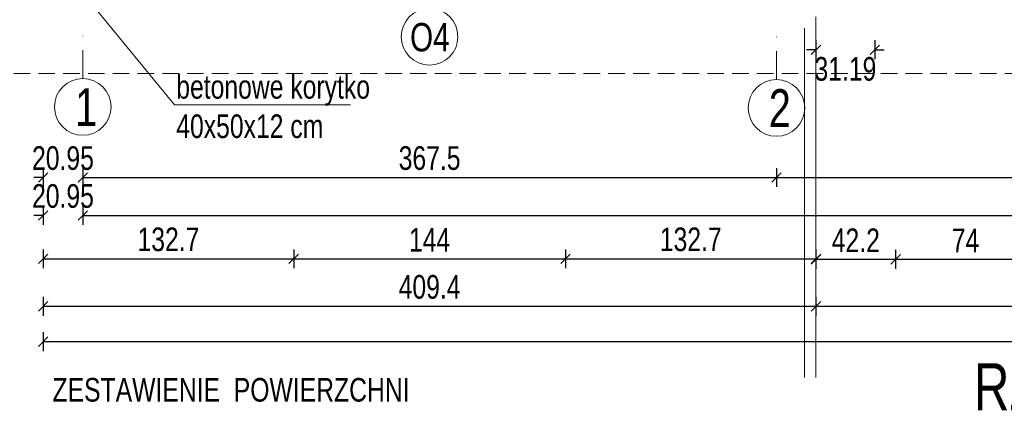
# Model space of a CAD drawing. Header units: inches. Extents: x 0 to 77643, y -44170 to 0.
# Tile 91 of 159: x 71608 to 72130, y -38767 to -38560. Entities that reach past the tile are written whole.
import ezdxf

# ---------------------------------------------------------------- set-up
doc = ezdxf.new("R2010")
doc.units = ezdxf.units.IN
doc.header["$MEASUREMENT"] = 0
doc.linetypes.add('DASHDOT', pattern=[1, 0.5, -0.25, 0, -0.25])
doc.linetypes.add('HIDDEN', pattern=[0.375, 0.25, -0.125])
doc.layers.get('0').update_dxf_attribs({"lineweight": 0})
doc.layers.get('Defpoints').update_dxf_attribs({"lineweight": 0})
for name, color, linetype, lineweight in [('A--tabelka-zest.pow.', 7, 'Continuous', 0), ('p--dach', 2, 'Continuous', 30), ('p--obrzeże bet.', 252, 'Continuous', 0), ('p--opis okna', 181, 'Continuous', 0), ('p--opisy dodatkowe', 33, 'Continuous', 0), ('p--osie konstr.-NR', 1, 'DASHDOT', 15), ('p--podpis rysunku', 7, 'Continuous', 0), ('p--wymiary-1-50', 5, 'Continuous', 0)]:
    doc.layers.add(name, color=color, linetype=linetype, lineweight=lineweight)
doc.styles.add('1-50', font='arial.ttf', dxfattribs={"width": 0.75, "height": 12.5})
doc.styles.get("Standard").update_dxf_attribs({"font": 'arial.ttf', "width": 0.75})
doc.dimstyles.new('1-50', dxfattribs={"dimtxt": 12.5, "dimasz": 5, "dimexe": 5, "dimexo": 5, "dimgap": 0.09, "dimtad": 0, "dimdsep": 46, "dimtxsty": '1-50', "dimblk": 'OBLIQUE', "dimcen": 0.09, "dimadec": 0, "dimazin": 0, "dimtfac": 1, "dimtdec": 4, "dimtix": 1, "dimtofl": 0, "dimtmove": 2, "dimatfit": 3, "dimldrblk": 'OBLIQUE', "dimfxl": 5, "dimfxlon": 1, "dimtvp": 0.8, "dimtolj": 1, "dimtzin": 0, "dimarcsym": 0})

# ---------------------------------------------------------------- blocks, each defined once
blk = doc.blocks.new('_OBLIQUE')
at = {"color": 0, "linetype": 'ByBlock', "lineweight": -2}
for p, q in [((-0.5, -0.5), (0.5, 0.5)), ((0, 0), (0, 0))]:
    blk.add_line(p, q, dxfattribs=at)
blk = doc.blocks.new('*D1821')
at = {"layer": 'Defpoints', "color": 0}
for p in [(72432.42, -38533.27), (72009.32, -38637.91), (72432.42, -38643.22)]:
    blk.add_point(p, dxfattribs=at)
at = {"layer": 'p--wymiary-1-50', "color": 0, "lineweight": -2}
for p, q in [((72432.42, -38638.22), (72432.42, -38648.22)), ((72009.32, -38642.91), (72009.32, -38648.22)), ((72009.32, -38643.22), (72432.42, -38643.22))]:
    blk.add_line(p, q, dxfattribs=at)
at = {"layer": 'p--wymiary-1-50', "color": 0, "lineweight": -2, "xscale": 5, "yscale": 5, "zscale": 5, "rotation": 180}
blk.add_blockref('_OBLIQUE', (72009.32, -38643.22), dxfattribs=at)
at = {"layer": 'p--wymiary-1-50', "color": 0, "lineweight": -2, "xscale": 5, "yscale": 5, "zscale": 5}
blk.add_blockref('_OBLIQUE', (72432.42, -38643.22), dxfattribs=at)
at = {"layer": 'p--wymiary-1-50', "color": 0, "linetype": 'Continuous', "ltscale": 12, "insert": (72220.87, -38633.01), "char_height": 12.5, "attachment_point": 5, "style": '1-50'}
blk.add_mtext('\\A1;423.1', dxfattribs=at)
blk = doc.blocks.new('*D1822')
at = {"layer": 'Defpoints', "color": 0}
for p in [(71620.87, -38553.71), (72820.87, -38553.71), (72820.87, -38730.03)]:
    blk.add_point(p, dxfattribs=at)
at = {"layer": 'p--wymiary-1-50', "color": 0, "lineweight": -2}
for p, q in [((71620.87, -38725.03), (71620.87, -38735.03)), ((71620.87, -38730.03), (72820.87, -38730.03)), ((72820.87, -38725.03), (72820.87, -38735.03))]:
    blk.add_line(p, q, dxfattribs=at)
at = {"layer": 'p--wymiary-1-50', "color": 0, "lineweight": -2, "xscale": 5, "yscale": 5, "zscale": 5, "rotation": 180}
blk.add_blockref('_OBLIQUE', (71620.87, -38730.03), dxfattribs=at)
at = {"layer": 'p--wymiary-1-50', "color": 0, "lineweight": -2, "xscale": 5, "yscale": 5, "zscale": 5}
blk.add_blockref('_OBLIQUE', (72820.87, -38730.03), dxfattribs=at)
at = {"layer": 'p--wymiary-1-50', "color": 0, "linetype": 'Continuous', "ltscale": 12, "insert": (72220.87, -38719.82), "char_height": 12.5, "attachment_point": 5, "style": '1-50'}
blk.add_mtext('\\A1;1200', dxfattribs=at)
blk = doc.blocks.new('*D1842')
at = {"layer": 'Defpoints', "color": 0}
for p in [(71620.87, -38665.91), (71753.57, -38665.91), (71753.57, -38686.21)]:
    blk.add_point(p, dxfattribs=at)
at = {"layer": 'p--wymiary-1-50', "color": 0, "linetype": 'Continuous', "lineweight": -2}
for p, q in [((71620.87, -38681.21), (71620.87, -38691.21)), ((71753.57, -38681.21), (71753.57, -38691.21)), ((71620.87, -38686.21), (71753.57, -38686.21))]:
    blk.add_line(p, q, dxfattribs=at)
at = {"layer": 'p--wymiary-1-50', "color": 0, "lineweight": -2, "xscale": 5, "yscale": 5, "zscale": 5, "rotation": 180}
blk.add_blockref('_OBLIQUE', (71620.87, -38686.21), dxfattribs=at)
at = {"layer": 'p--wymiary-1-50', "color": 0, "lineweight": -2, "xscale": 5, "yscale": 5, "zscale": 5}
blk.add_blockref('_OBLIQUE', (71753.57, -38686.21), dxfattribs=at)
at = {"layer": 'p--wymiary-1-50', "color": 0, "linetype": 'Continuous', "ltscale": 12, "insert": (71687.22, -38676), "char_height": 12.5, "attachment_point": 5, "style": '1-50'}
blk.add_mtext('\\A1;132.7', dxfattribs=at)
blk = doc.blocks.new('*D1843')
at = {"layer": 'Defpoints', "color": 0}
for p in [(71753.57, -38665.91), (71897.57, -38665.91), (71897.57, -38686.21)]:
    blk.add_point(p, dxfattribs=at)
at = {"layer": 'p--wymiary-1-50', "color": 0, "linetype": 'Continuous', "lineweight": -2}
for p, q in [((71753.57, -38681.21), (71753.57, -38691.21)), ((71897.57, -38681.21), (71897.57, -38691.21)), ((71753.57, -38686.21), (71897.57, -38686.21))]:
    blk.add_line(p, q, dxfattribs=at)
at = {"layer": 'p--wymiary-1-50', "color": 0, "lineweight": -2, "xscale": 5, "yscale": 5, "zscale": 5, "rotation": 180}
blk.add_blockref('_OBLIQUE', (71753.57, -38686.21), dxfattribs=at)
at = {"layer": 'p--wymiary-1-50', "color": 0, "lineweight": -2, "xscale": 5, "yscale": 5, "zscale": 5}
blk.add_blockref('_OBLIQUE', (71897.57, -38686.21), dxfattribs=at)
at = {"layer": 'p--wymiary-1-50', "color": 0, "linetype": 'Continuous', "ltscale": 12, "insert": (71825.57, -38676.17), "char_height": 12.5, "attachment_point": 5, "style": '1-50'}
blk.add_mtext('\\A1;144', dxfattribs=at)
blk = doc.blocks.new('*D1844')
at = {"layer": 'Defpoints', "color": 0}
for p in [(71897.57, -38665.91), (72030.27, -38665.91), (72030.27, -38686.21)]:
    blk.add_point(p, dxfattribs=at)
at = {"layer": 'p--wymiary-1-50', "color": 0, "linetype": 'Continuous', "lineweight": -2}
for p, q in [((71897.57, -38681.21), (71897.57, -38691.21)), ((72030.27, -38681.21), (72030.27, -38691.21)), ((71897.57, -38686.21), (72030.27, -38686.21))]:
    blk.add_line(p, q, dxfattribs=at)
at = {"layer": 'p--wymiary-1-50', "color": 0, "lineweight": -2, "xscale": 5, "yscale": 5, "zscale": 5, "rotation": 180}
blk.add_blockref('_OBLIQUE', (71897.57, -38686.21), dxfattribs=at)
at = {"layer": 'p--wymiary-1-50', "color": 0, "lineweight": -2, "xscale": 5, "yscale": 5, "zscale": 5}
blk.add_blockref('_OBLIQUE', (72030.27, -38686.21), dxfattribs=at)
at = {"layer": 'p--wymiary-1-50', "color": 0, "linetype": 'Continuous', "ltscale": 12, "insert": (71963.92, -38676), "char_height": 12.5, "attachment_point": 5, "style": '1-50'}
blk.add_mtext('\\A1;132.7', dxfattribs=at)
blk = doc.blocks.new('*D1845')
at = {"layer": 'Defpoints', "color": 0}
for p in [(71620.87, -38508.27), (71641.82, -38508.27), (71641.82, -38643.22)]:
    blk.add_point(p, dxfattribs=at)
at = {"layer": 'p--wymiary-1-50', "color": 0, "lineweight": -2}
for p, q in [((71620.87, -38638.22), (71620.87, -38648.22)), ((71641.82, -38638.22), (71641.82, -38648.22)), ((71620.87, -38643.22), (71615.87, -38643.22)), ((71641.82, -38643.22), (71646.82, -38643.22))]:
    blk.add_line(p, q, dxfattribs=at)
at = {"layer": 'p--wymiary-1-50', "color": 0, "lineweight": -2, "xscale": 5, "yscale": 5, "zscale": 5}
blk.add_blockref('_OBLIQUE', (71620.87, -38643.22), dxfattribs=at)
at = {"layer": 'p--wymiary-1-50', "color": 0, "lineweight": -2, "xscale": 5, "yscale": 5, "zscale": 5, "rotation": 180}
blk.add_blockref('_OBLIQUE', (71641.82, -38643.22), dxfattribs=at)
at = {"layer": 'p--wymiary-1-50', "color": 0, "linetype": 'Continuous', "ltscale": 12, "insert": (71631.35, -38633.01), "char_height": 12.5, "attachment_point": 5, "style": '1-50'}
blk.add_mtext('\\A1;20.95', dxfattribs=at)
blk = doc.blocks.new('*D1847')
at = {"layer": 'Defpoints', "color": 0}
for p in [(71641.82, -38648.22), (72799.92, -38648.22), (72799.92, -38663.28)]:
    blk.add_point(p, dxfattribs=at)
at = {"layer": 'p--wymiary-1-50', "color": 0, "linetype": 'Continuous', "lineweight": -2}
for p, q in [((71641.82, -38658.28), (71641.82, -38668.28)), ((72799.92, -38658.28), (72799.92, -38668.28)), ((71641.82, -38663.28), (72799.92, -38663.28))]:
    blk.add_line(p, q, dxfattribs=at)
at = {"layer": 'p--wymiary-1-50', "color": 0, "lineweight": -2, "xscale": 5, "yscale": 5, "zscale": 5, "rotation": 180}
blk.add_blockref('_OBLIQUE', (71641.82, -38663.28), dxfattribs=at)
at = {"layer": 'p--wymiary-1-50', "color": 0, "lineweight": -2, "xscale": 5, "yscale": 5, "zscale": 5}
blk.add_blockref('_OBLIQUE', (72799.92, -38663.28), dxfattribs=at)
at = {"layer": 'p--wymiary-1-50', "color": 0, "linetype": 'Continuous', "ltscale": 12, "insert": (72220.87, -38653.07), "char_height": 12.5, "attachment_point": 5, "style": '1-50'}
blk.add_mtext('\\A1;1158.1', dxfattribs=at)
blk = doc.blocks.new('*D1848')
at = {"layer": 'Defpoints', "color": 0}
for p in [(71620.87, -38508.27), (72030.27, -38508.27), (72030.27, -38711.35)]:
    blk.add_point(p, dxfattribs=at)
at = {"layer": 'p--wymiary-1-50', "color": 0, "linetype": 'Continuous', "lineweight": -2}
for p, q in [((71620.87, -38706.35), (71620.87, -38716.35)), ((72030.27, -38706.35), (72030.27, -38716.35)), ((71620.87, -38711.35), (72030.27, -38711.35))]:
    blk.add_line(p, q, dxfattribs=at)
at = {"layer": 'p--wymiary-1-50', "color": 0, "lineweight": -2, "xscale": 5, "yscale": 5, "zscale": 5, "rotation": 180}
blk.add_blockref('_OBLIQUE', (71620.87, -38711.35), dxfattribs=at)
at = {"layer": 'p--wymiary-1-50', "color": 0, "lineweight": -2, "xscale": 5, "yscale": 5, "zscale": 5}
blk.add_blockref('_OBLIQUE', (72030.27, -38711.35), dxfattribs=at)
at = {"layer": 'p--wymiary-1-50', "color": 0, "linetype": 'Continuous', "ltscale": 12, "insert": (71825.57, -38701.14), "char_height": 12.5, "attachment_point": 5, "style": '1-50'}
blk.add_mtext('\\A1;409.4', dxfattribs=at)
blk = doc.blocks.new('*D1849')
at = {"layer": 'Defpoints', "color": 0}
for p in [(72030.27, -38508.27), (72411.47, -38508.27), (72411.47, -38711.35)]:
    blk.add_point(p, dxfattribs=at)
at = {"layer": 'p--wymiary-1-50', "color": 0, "linetype": 'Continuous', "lineweight": -2}
for p, q in [((72030.27, -38706.35), (72030.27, -38716.35)), ((72411.47, -38706.35), (72411.47, -38716.35)), ((72030.27, -38711.35), (72411.47, -38711.35))]:
    blk.add_line(p, q, dxfattribs=at)
at = {"layer": 'p--wymiary-1-50', "color": 0, "lineweight": -2, "xscale": 5, "yscale": 5, "zscale": 5, "rotation": 180}
blk.add_blockref('_OBLIQUE', (72030.27, -38711.35), dxfattribs=at)
at = {"layer": 'p--wymiary-1-50', "color": 0, "lineweight": -2, "xscale": 5, "yscale": 5, "zscale": 5}
blk.add_blockref('_OBLIQUE', (72411.47, -38711.35), dxfattribs=at)
at = {"layer": 'p--wymiary-1-50', "color": 0, "linetype": 'Continuous', "ltscale": 12, "insert": (72220.87, -38701.14), "char_height": 12.5, "attachment_point": 5, "style": '1-50'}
blk.add_mtext('\\A1;381.2', dxfattribs=at)
blk = doc.blocks.new('*D1851')
at = {"layer": 'Defpoints', "color": 0}
for p in [(72030.27, -38666.48), (72072.47, -38666.48), (72072.47, -38686.47)]:
    blk.add_point(p, dxfattribs=at)
at = {"layer": 'p--wymiary-1-50', "color": 0, "linetype": 'Continuous', "lineweight": -2}
for p, q in [((72030.27, -38681.47), (72030.27, -38691.47)), ((72072.47, -38681.47), (72072.47, -38691.47)), ((72030.27, -38686.47), (72072.47, -38686.47))]:
    blk.add_line(p, q, dxfattribs=at)
at = {"layer": 'p--wymiary-1-50', "color": 0, "lineweight": -2, "xscale": 5, "yscale": 5, "zscale": 5, "rotation": 180}
blk.add_blockref('_OBLIQUE', (72030.27, -38686.47), dxfattribs=at)
at = {"layer": 'p--wymiary-1-50', "color": 0, "lineweight": -2, "xscale": 5, "yscale": 5, "zscale": 5}
blk.add_blockref('_OBLIQUE', (72072.47, -38686.47), dxfattribs=at)
at = {"layer": 'p--wymiary-1-50', "color": 0, "linetype": 'Continuous', "ltscale": 12, "insert": (72051.37, -38676.43), "char_height": 12.5, "attachment_point": 5, "style": '1-50'}
blk.add_mtext('\\A1;42.2', dxfattribs=at)
blk = doc.blocks.new('*D1852')
at = {"layer": 'Defpoints', "color": 0}
for p in [(72072.47, -38666.48), (72146.47, -38666.48), (72146.47, -38686.47)]:
    blk.add_point(p, dxfattribs=at)
at = {"layer": 'p--wymiary-1-50', "color": 0, "linetype": 'Continuous', "lineweight": -2}
for p, q in [((72072.47, -38681.47), (72072.47, -38691.47)), ((72146.47, -38681.47), (72146.47, -38691.47)), ((72072.47, -38686.47), (72146.47, -38686.47))]:
    blk.add_line(p, q, dxfattribs=at)
at = {"layer": 'p--wymiary-1-50', "color": 0, "lineweight": -2, "xscale": 5, "yscale": 5, "zscale": 5, "rotation": 180}
blk.add_blockref('_OBLIQUE', (72072.47, -38686.47), dxfattribs=at)
at = {"layer": 'p--wymiary-1-50', "color": 0, "lineweight": -2, "xscale": 5, "yscale": 5, "zscale": 5}
blk.add_blockref('_OBLIQUE', (72146.47, -38686.47), dxfattribs=at)
at = {"layer": 'p--wymiary-1-50', "color": 0, "linetype": 'Continuous', "ltscale": 12, "insert": (72109.47, -38676.47), "char_height": 12.5, "attachment_point": 5, "style": '1-50'}
blk.add_mtext('\\A1;74', dxfattribs=at)
blk = doc.blocks.new('*D1965')
at = {"layer": 'Defpoints', "color": 0}
for p in [(71641.82, -38533.27), (72009.32, -38533.27), (72009.32, -38643.22)]:
    blk.add_point(p, dxfattribs=at)
at = {"layer": 'p--wymiary-1-50', "color": 0, "linetype": 'Continuous', "lineweight": -2}
for p, q in [((71641.82, -38638.22), (71641.82, -38648.22)), ((72009.32, -38638.22), (72009.32, -38648.22)), ((71641.82, -38643.22), (72009.32, -38643.22))]:
    blk.add_line(p, q, dxfattribs=at)
at = {"layer": 'p--wymiary-1-50', "color": 0, "lineweight": -2, "xscale": 5, "yscale": 5, "zscale": 5, "rotation": 180}
blk.add_blockref('_OBLIQUE', (71641.82, -38643.22), dxfattribs=at)
at = {"layer": 'p--wymiary-1-50', "color": 0, "lineweight": -2, "xscale": 5, "yscale": 5, "zscale": 5}
blk.add_blockref('_OBLIQUE', (72009.32, -38643.22), dxfattribs=at)
at = {"layer": 'p--wymiary-1-50', "color": 0, "linetype": 'Continuous', "ltscale": 12, "insert": (71825.57, -38633.01), "char_height": 12.5, "attachment_point": 5, "style": '1-50'}
blk.add_mtext('\\A1;367.5', dxfattribs=at)
blk = doc.blocks.new('*D1969')
at = {"layer": 'Defpoints', "color": 0}
for p in [(71620.87, -38648.22), (71641.82, -38648.22), (71641.82, -38663.28)]:
    blk.add_point(p, dxfattribs=at)
at = {"layer": 'p--wymiary-1-50', "color": 0, "linetype": 'Continuous', "lineweight": -2}
for p, q in [((71620.87, -38658.28), (71620.87, -38668.28)), ((71641.82, -38658.28), (71641.82, -38668.28)), ((71620.87, -38663.28), (71615.87, -38663.28)), ((71641.82, -38663.28), (71646.82, -38663.28))]:
    blk.add_line(p, q, dxfattribs=at)
at = {"layer": 'p--wymiary-1-50', "color": 0, "lineweight": -2, "xscale": 5, "yscale": 5, "zscale": 5}
blk.add_blockref('_OBLIQUE', (71620.87, -38663.28), dxfattribs=at)
at = {"layer": 'p--wymiary-1-50', "color": 0, "lineweight": -2, "xscale": 5, "yscale": 5, "zscale": 5, "rotation": 180}
blk.add_blockref('_OBLIQUE', (71641.82, -38663.28), dxfattribs=at)
at = {"layer": 'p--wymiary-1-50', "color": 0, "linetype": 'Continuous', "ltscale": 12, "insert": (71631.35, -38653.07), "char_height": 12.5, "attachment_point": 5, "style": '1-50'}
blk.add_mtext('\\A1;20.95', dxfattribs=at)
blk = doc.blocks.new('*D1975')
at = {"color": 0, "linetype": 'Continuous', "lineweight": -2, "ltscale": 12}
for p, q in [((72030.27, -38570.63), (72030.27, -38580.63)), ((72061.46, -38570.63), (72061.46, -38580.63)), ((72030.27, -38575.63), (72025.27, -38575.63)), ((72061.46, -38575.63), (72066.46, -38575.63))]:
    blk.add_line(p, q, dxfattribs=at)
at = {"layer": 'Defpoints', "color": 0}
for p in [(72061.46, -38244.42), (72030.27, -38508.27), (72030.27, -38575.63)]:
    blk.add_point(p, dxfattribs=at)
at = {"color": 0, "lineweight": -2, "xscale": 5, "yscale": 5, "zscale": 5}
blk.add_blockref('_OBLIQUE', (72030.27, -38575.63), dxfattribs=at)
at = {"color": 0, "lineweight": -2, "xscale": 5, "yscale": 5, "zscale": 5, "rotation": 180}
blk.add_blockref('_OBLIQUE', (72061.46, -38575.63), dxfattribs=at)
at = {"color": 0, "linetype": 'Continuous', "ltscale": 12, "insert": (72045.86, -38585.84), "char_height": 12.5, "attachment_point": 5, "style": '1-50'}
blk.add_mtext('\\A1;31.19', dxfattribs=at)

msp = doc.modelspace()

# ---------------------------------------------------------------- linework, layer by layer
at = {"layer": 'p--dach', "linetype": 'HIDDEN', "lineweight": 20, "ltscale": 35}
msp.add_lwpolyline([(71580.87132, -37743.87054), (72860.87132, -37743.87054), (72860.87132, -38588.27054), (71580.87132, -38588.27054)], close=True, dxfattribs=at)
at = {"layer": 'p--obrzeże bet.', "linetype": 'Continuous', "ltscale": 35}
for p, q in [((72030.27132, -38558.27054), (72030.27132, -38748.94503)), ((72024.27132, -38564.27054), (72024.27132, -38748.94503))]:
    msp.add_line(p, q, dxfattribs=at)
at = {"layer": 'p--opis okna'}
msp.add_circle((71825.56669, -38568.73168), 15, dxfattribs=at)
at = {"layer": 'p--opisy dodatkowe'}
msp.add_lwpolyline([(71783.71037, -38604.83472), (71690.48707, -38604.83472), (71640.35538, -38543.50201)], dxfattribs=at)
at = {"layer": 'p--osie konstr.-NR', "linetype": 'DASHDOT', "ltscale": 30}
for p, q in [((71641.82132, -38590.86924), (71641.82132, -38565.86924)), ((72009.32132, -38591.39379), (72009.32132, -38566.39379))]:
    msp.add_line(p, q, dxfattribs=at)
at = {"layer": 'p--osie konstr.-NR', "linetype": 'Continuous', "ltscale": 35}
for centre in [(71641.82132, -38605.86924), (72009.32132, -38606.39379)]:
    msp.add_circle(centre, 15, dxfattribs=at)

# ---------------------------------------------------------------- texts
at = {"layer": 'A--tabelka-zest.pow.', "ltscale": 35, "insert": (71625.79203, -38749.26976), "char_height": 12.5, "width": 402.1968493, "attachment_point": 1}
msp.add_mtext('ZESTAWIENIE  POWIERZCHNI   ', dxfattribs=at)
at = {"layer": 'p--opis okna', "insert": (71836.17687, -38561.48231), "char_height": 15, "width": 74.010375, "attachment_point": 3, "style": '1-50'}
msp.add_mtext('O4', dxfattribs=at)
at = {"layer": 'p--opisy dodatkowe', "insert": (71691.36533, -38589.00494), "char_height": 12.5, "width": 177.1707, "attachment_point": 1, "style": '1-50'}
msp.add_mtext('betonowe korytko\\P40x50x12 cm', dxfattribs=at)
at = {"layer": 'p--osie konstr.-NR', "linetype": 'Continuous', "ltscale": 35, "char_height": 20, "width": 63.5564, "attachment_point": 1}
for s, insert in [('1', (71637.78085, -38595.9772)), ('2', (72005.28085, -38596.50175))]:
    msp.add_mtext(s, dxfattribs=dict(at, insert=insert))
at = {"layer": 'p--podpis rysunku', "insert": (72381.65316, -38741.4351), "char_height": 25, "width": 531.4776, "attachment_point": 3}
msp.add_mtext('RZUT PARTERU  1:50', dxfattribs=at)

# ---------------------------------------------------------------- dimensions: what is measured, and where the dimension line sits
at = {"linetype": 'Continuous', "ltscale": 12}
dim = msp.add_linear_dim(base=(72030.27132, -38575.62982), p1=(72061.4566, -38244.42054), p2=(72030.27132, -38508.27054), dimstyle='1-50', dxfattribs=at)
dim.commit()
dim.dimension.update_dxf_attribs({"geometry": '*D1975', "text_midpoint": (72045.86396, -38585.83982)})
at = {"layer": 'p--wymiary-1-50'}
dim = msp.add_linear_dim(base=(71641.82132, -38643.21672), p1=(71620.87132, -38508.27054), p2=(71641.82132, -38508.27054), dimstyle='1-50', override={"dimtxt": 12.5}, dxfattribs=at)
dim.commit()
dim.dimension.update_dxf_attribs({"geometry": '*D1845', "text_midpoint": (71631.34632, -38633.00672)})
at = {"layer": 'p--wymiary-1-50', "linetype": 'Continuous'}
for base, p1, p2, picture, middle in [((72030.27132, -38711.35189), (71620.87132, -38508.27054), (72030.27132, -38508.27054), '*D1848', (71825.57132, -38701.14189)), ((72411.47132, -38711.35189), (72030.27132, -38508.27054), (72411.47132, -38508.27054), '*D1849', (72220.87132, -38701.14189)), ((72009.32132, -38643.21672), (71641.82132, -38533.27054), (72009.32132, -38533.27054), '*D1965', (71825.57132, -38633.00672)), ((71641.82132, -38663.27896), (71620.87132, -38648.21672), (71641.82132, -38648.21672), '*D1969', (71631.34632, -38653.06896)), ((72799.92132, -38663.27896), (71641.82132, -38648.21672), (72799.92132, -38648.21672), '*D1847', (72220.87132, -38653.06896)), ((71753.56669, -38686.21234), (71620.87132, -38665.90568), (71753.56669, -38665.90568), '*D1842', (71687.219, -38676.00234)), ((71897.56669, -38686.21234), (71753.56669, -38665.90568), (71897.56669, -38665.90568), '*D1843', (71825.56669, -38676.17234)), ((72030.27132, -38686.21234), (71897.56669, -38665.90568), (72030.27132, -38665.90568), '*D1844', (71963.919, -38676.00234)), ((72072.47132, -38686.47387), (72030.27132, -38666.47918), (72072.47132, -38666.47918), '*D1851', (72051.37132, -38676.43387)), ((72146.47132, -38686.47387), (72072.47132, -38666.47918), (72146.47132, -38666.47918), '*D1852', (72109.47132, -38676.47387))]:
    dim = msp.add_linear_dim(base=base, p1=p1, p2=p2, dimstyle='1-50', dxfattribs=at)
    dim.commit()
    dim.dimension.update_dxf_attribs({"geometry": picture, "text_midpoint": middle})
at = {"layer": 'p--wymiary-1-50'}
for base, p1, p2, picture, middle in [((72432.42132, -38643.21672), (72009.32132, -38637.91065), (72432.42132, -38533.27054), '*D1821', (72220.87132, -38633.00672)), ((72820.87132, -38730.02792), (71620.87132, -38553.70655), (72820.87132, -38553.70655), '*D1822', (72220.87132, -38719.81792))]:
    dim = msp.add_linear_dim(base=base, p1=p1, p2=p2, dimstyle='1-50', dxfattribs=at)
    dim.commit()
    dim.dimension.update_dxf_attribs({"geometry": picture, "text_midpoint": middle})

doc.saveas('drawing.dxf')
